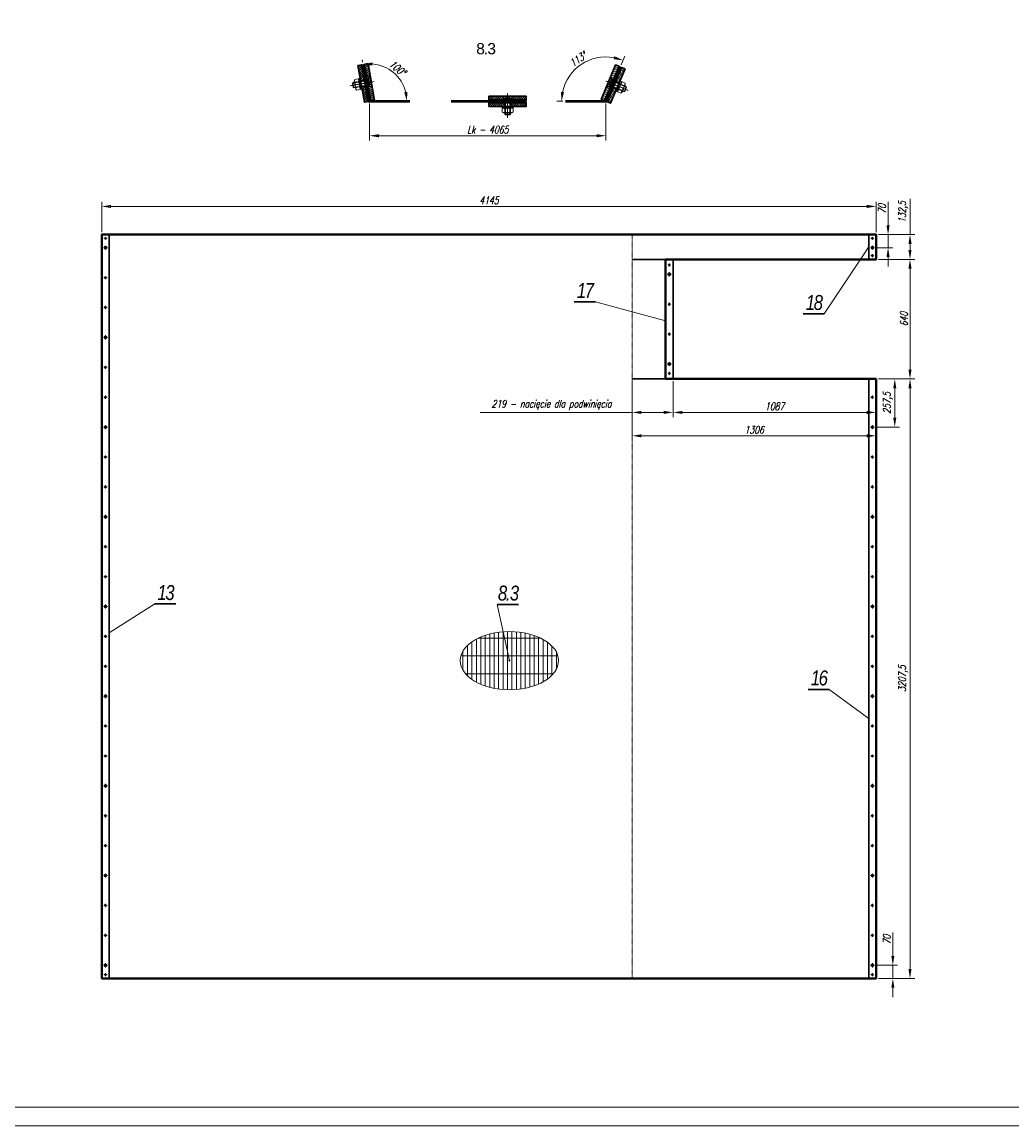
# Model space of a CAD drawing. Header units: millimetres. Extents: x -176817 to 571382, y -58489 to 156123.
# Tile 93 of 256: x -129632 to -124334, y 84088 to 89995. Entities that reach past the tile are written whole.
import ezdxf

# ---------------------------------------------------------------- set-up
doc = ezdxf.new("R2010")
doc.units = ezdxf.units.MM
doc.header["$LTSCALE"] = 0.2
for name, pattern in [('AM_ISO02W050', [7.5, 6, -1.5]), ('AM_ISO02W050x2', [3.75, 3, -0.75]), ('AM_ISO08W050', [18, 12, -1.5, 3, -1.5]), ('AM_ISO08W050x2', [9, 6, -0.75, 1.5, -0.75]), ('DASHDOT', [25.4, 12.7, -6.35, 0, -6.35]), ('HIDDEN', [9.525, 6.35, -3.175])]:
    doc.linetypes.add(name, pattern=pattern)
doc.layers.get('Defpoints').update_dxf_attribs({"lineweight": 13})
for name, color, linetype, lineweight in [('-A Siatka', 30, 'Continuous', 35), ('-AAA Cienka', 2, 'Continuous', 18), ('-AAA Osie', 6, 'DASHDOT', 9), ('-AAA Otw nowe 1', 64, 'DASHDOT', 18), ('-AAA Siatka', 20, 'Continuous', 40), ('-AAA Widok', 2, 'Continuous', 30), ('-AAA Wymiar', 1, 'Continuous', 18), ('AM_0N', 7, 'Continuous', 13), ('AM_3N', 6, 'AM_ISO02W050', 13), ('AM_4N', 3, 'Continuous', 13), ('AM_7', 4, 'AM_ISO08W050', 13), ('AM_7N', 4, 'AM_ISO08W050', 13), ('AM_8', 1, 'Continuous', 13)]:
    doc.layers.add(name, color=color, linetype=linetype, lineweight=lineweight)
doc.layers.add('-AAA L-Opis', color=3, linetype='Continuous')
doc.layers.get('-AAA Otw nowe 1').off()
doc.styles.add('Pozycja 2', font='ariali.ttf', dxfattribs={"width": 0.8})
doc.styles.get("Standard").update_dxf_attribs({"font": 'arial.ttf'})
doc.styles.add('WYMIARY', font='ROMANS.shx', dxfattribs={"width": 0.75, "oblique": 15})
doc.dimstyles.new('1 do 20', dxfattribs={"dimscale": 20, "dimtxt": 2, "dimasz": 2.5, "dimexe": 1.25, "dimexo": 0.625, "dimtad": 1, "dimdec": 1, "dimtxsty": 'WYMIARY', "dimcen": 2.5, "dimclrd": 256, "dimclre": 256, "dimclrt": 5, "dimadec": 0, "dimazin": 0, "dimtfac": 1, "dimtdec": 1, "dimtmove": 0, "dimatfit": 3, "dimfxl": 1.25, "dimlwd": -1, "dimlwe": -1, "dimarcsym": 0})
doc.dimstyles.new('1 do 5', dxfattribs={"dimscale": 5, "dimtxt": 2, "dimasz": 2.5, "dimexe": 1.25, "dimexo": 0.625, "dimtad": 1, "dimdec": 0, "dimtxsty": 'WYMIARY', "dimcen": 2.5, "dimclrd": 256, "dimclre": 256, "dimclrt": 2, "dimadec": 0, "dimazin": 0, "dimtfac": 1, "dimtdec": 0, "dimtmove": 0, "dimatfit": 3, "dimfxl": 1.25, "dimlwd": -1, "dimlwe": -1, "dimarcsym": 0})

# ---------------------------------------------------------------- blocks, each defined once
blk = doc.blocks.new('*U1058')
at = {"layer": 'AM_0N'}
for p, q in [((5.7, -1), (-5.6, -1)), ((-5.6, -1), (-5.6, -1.6)), ((5.7, -1.6), (-5.6, -1.6)), ((-5.6, -1.6), (-2.4, -4.9)), ((-3, -6.3), (-2.4, -5.7)), ((3, -6.3), (-3, -6.3)), ((-3, -20.4), (-3, -6.3)), ((2.4, -4.9), (-2.4, -4.9)), ((-2.4, -5.7), (-2.4, -4.9)), ((5.7, -1.6), (2.4, -4.9)), ((2.4, -5.7), (2.4, -4.9)), ((3, -6.3), (2.4, -5.7)), ((3, -20.4), (3, -6.3)), ((5.7, -1.6), (5.7, -1)), ((3, -20.4), (-3, -20.4)), ((-2.4, -21), (-3, -20.4)), ((-2.4, -21), (2.4, -21)), ((2.4, -21), (3, -20.4))]:
    blk.add_line(p, q, dxfattribs=at)
at = {"layer": 'AM_3N', "linetype": 'AM_ISO02W050x2'}
for p, q in [((-3.4, -1), (0, -5.4)), ((-0.7, -4.4), (-0.7, -1)), ((0.7, -4.4), (-0.7, -4.4)), ((3.4, -1), (0, -5.4)), ((0.7, -4.4), (0.7, -1))]:
    blk.add_line(p, q, dxfattribs=at)
at = {"layer": 'AM_4N'}
for p, q in [((-2.4, -5.7), (-2.4, -6.3)), ((-2.4, -6.3), (-2.4, -21)), ((2.4, -5.7), (2.4, -6.3)), ((2.4, -6.3), (2.4, -21))]:
    blk.add_line(p, q, dxfattribs=at)
at = {"layer": 'AM_7N', "linetype": 'AM_ISO08W050x2'}
blk.add_line((0, 2), (0, -24), dxfattribs=at)
blk = doc.blocks.new('*U1059')
at = {"layer": 'AM_0N'}
for p, q in [((6, -12), (-6, -12)), ((-6, -12), (-6, -13.6)), ((-6, -13.6), (6, -13.6)), ((6, -13.6), (6, -12))]:
    blk.add_line(p, q, dxfattribs=at)
at = {"layer": 'AM_7N', "linetype": 'AM_ISO08W050x2'}
blk.add_line((0, -16.6), (0, -9), dxfattribs=at)
blk = doc.blocks.new('*U1060')
at = {"layer": 'AM_0N'}
for p, q in [((-5.8, -14.4), (-4.4, -13.6)), ((-5.8, -14.4), (-5.8, -18)), ((-5.8, -18), (-4.4, -18.8)), ((4.5, -13.6), (-4.4, -13.6)), ((4.5, -18.8), (-4.4, -18.8)), ((-2.9, -14.4), (-2.9, -18)), ((2.9, -14.4), (2.9, -18)), ((5.8, -14.4), (4.5, -13.6)), ((5.8, -18), (4.5, -18.8)), ((5.8, -14.4), (5.8, -18))]:
    blk.add_line(p, q, dxfattribs=at)
for centre, radius, start, end in [((-4.3, -16.5), 2.55, 55.5615, 115.5615), ((-4.3, -15.9), 2.55, 244.4385, 304.4385), ((0, -23.5), 9.54, 72.383, 107.617), ((0, -8.9), 9.54, 252.383, 287.617), ((4.3, -16.5), 2.55, 64.4385, 124.4385), ((4.3, -15.9), 2.55, 235.5615, 295.5615)]:
    blk.add_arc(centre, radius, start, end, dxfattribs=at)
at = {"layer": 'AM_7N', "linetype": 'AM_ISO08W050x2'}
blk.add_line((0, -10.6), (0, -21.8), dxfattribs=at)
blk = doc.blocks.new('okucie')
at = {"layer": 'AM_8'}
h = blk.add_hatch(dxfattribs=at)
h.set_pattern_fill('ANSI31', color=256, scale=0.5, style=0)
h.set_pattern_definition([(45, (-21727.3335, 85443.8012), (-1.122532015, 1.122532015), [])])
h.paths.add_polyline_path([(-3.5, -5), (-3.5, -3.8), (-6.3, -1), (-20, -1), (-20, -5)])
h.paths.add_polyline_path([(20, -5), (20, -1), (6.3, -1), (3.5, -3.8), (3.5, -5)])
h = blk.add_hatch(dxfattribs=at)
h.set_pattern_fill('ANSI31', color=256, scale=0.5, angle=90, style=0)
h.set_pattern_definition([(135, (-21776.6445, 85446.8), (-1.122532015, -1.122532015), [])])
h.paths.add_polyline_path([(-3.5, -8), (-20, -8), (-20, -12), (-3.5, -12)])
h.paths.add_polyline_path([(20, -8), (3.5, -8), (3.5, -12), (6, -12), (20, -12)])
at = {"layer": '-AAA Widok'}
for p, q in [((-3.5, -3.8, 0), (3.5, -3.8, 0)), ((-3.5, -12, 0), (-3.5, -8)), ((3.5, -12, 0), (3.5, -8))]:
    blk.add_line(p, q, dxfattribs=at)
for points in [[(-20, -5), (20, -5), (20, -1), (-20, -1)], [(-20, -12), (20, -12), (20, -8), (-20, -8)]]:
    blk.add_lwpolyline(points, close=True, dxfattribs=at)
at = {"layer": '-AAA Widok', "elevation": 0}
blk.add_lwpolyline([(-20, -5), (20, -5), (20, -1), (-20, -1)], close=True, dxfattribs=at)
for points in [[(-6.3, -1), (-3.5, -3.8), (-3.5, -5)], [(6.3, -1), (3.5, -3.8), (3.5, -5)]]:
    blk.add_lwpolyline(points, dxfattribs=at)
at = {"layer": '-AAA Wymiar'}
for p, q in [((-20, -8), (-20, -5)), ((20, -8), (20, -5))]:
    blk.add_line(p, q, dxfattribs=at)
at = {"layer": 'AM_0N'}
for name in ['*U1058', '*U1059', '*U1060']:
    blk.add_blockref(name, (0, 0), dxfattribs=at)
blk = doc.blocks.new('*D216')
at = {"layer": '-AAA Wymiar', "transparency": 16777216}
blk.add_line((-127809.7, 89779.7), (-127812, 89792.4), dxfattribs=at)
blk.add_arc((-127772.8, 89570.5), 200.3, 14.33653, 85.67092, dxfattribs=at)
for points in [[(-127757.3, 89761.9), (-127758.1, 89778.6), (-127807.6, 89767.8)], [(-127570.4, 89621.1), (-127587, 89619), (-127572.4, 89570.5)]]:
    blk.add_solid(points, dxfattribs=at)
at = {"layer": 'Defpoints', "color": 0, "transparency": 16777216}
for p in [(-127807.5, 89767.4, 0), (-127605.4, 89680.6), (-127772.8, 89570.5, 0), (-127772.8, 89570.5, 0), (-127556.1, 89570.5, 0)]:
    blk.add_point(p, dxfattribs=at)
at = {"layer": '-AAA Wymiar', "color": 5, "transparency": 16777216, "insert": (-127623.1, 89748.9), "char_height": 40, "attachment_point": 5, "rotation": 320.00372, "style": 'WYMIARY'}
blk.add_mtext('100°', dxfattribs=at)
blk = doc.blocks.new('*D217')
at = {"layer": '-AAA Wymiar', "transparency": 16777216}
for p, q in [((-126425.6, 89766.6), (-126406.3, 89812.7)), ((-126738, 89570.5), (-126770.1, 89570.5))]:
    blk.add_line(p, q, dxfattribs=at)
blk.add_arc((-126507.5, 89570.5), 237.5, 79.41455, 167.91725, dxfattribs=at)
for points in [[(-126461.5, 89812), (-126466.3, 89796), (-126416, 89789.7)], [(-126731.5, 89619.3), (-126748.1, 89621.1), (-126745.1, 89570.5)]]:
    blk.add_solid(points, dxfattribs=at)
at = {"layer": 'Defpoints', "color": 0, "transparency": 16777216}
for p in [(-126568.5, 89800), (-126430.4, 89755), (-126725.5, 89570.5), (-126507.5, 89570.5), (-126507.5, 89570.5)]:
    blk.add_point(p, dxfattribs=at)
at = {"layer": '-AAA Wymiar', "color": 5, "transparency": 16777216, "insert": (-126657.2, 89795.2), "char_height": 40, "attachment_point": 5, "rotation": 33.6659, "style": 'WYMIARY'}
blk.add_mtext('113°', dxfattribs=at)
blk = doc.blocks.new('*D215')
at = {"layer": '-AAA Wymiar', "transparency": 16777216}
for p, q in [((-127772.8, 89558), (-127772.8, 89361.4)), ((-126507.5, 89558), (-126507.5, 89361.4)), ((-127722.8, 89386.4), (-126557.5, 89386.4))]:
    blk.add_line(p, q, dxfattribs=at)
for points in [[(-127722.8, 89394.7), (-127722.8, 89378), (-127772.8, 89386.4)], [(-126557.5, 89394.7), (-126557.5, 89378), (-126507.5, 89386.4)]]:
    blk.add_solid(points, dxfattribs=at)
at = {"layer": 'Defpoints', "color": 0, "transparency": 16777216}
for p in [(-127772.8, 89570.5), (-126507.5, 89570.5), (-126507.5, 89386.4)]:
    blk.add_point(p, dxfattribs=at)
at = {"layer": '-AAA Wymiar', "color": 5, "transparency": 16777216, "insert": (-127140.2, 89418.9), "char_height": 40, "attachment_point": 5, "style": 'WYMIARY'}
blk.add_mtext('Lk - 4065', dxfattribs=at)
blk = doc.blocks.new('PŁ TYPOWY')
at = {"layer": '-AAA Siatka'}
for p in [(20, -230), (20, -390), (20, -710), (20, -870), (20, -1190), (20, -1350), (20, -1670), (20, -1830), (20, -2150), (20, -2310), (20, -2630), (20, -2790), (20, -3110), (20, -3270), (20, -3590), (20, -3750)]:
    blk.add_point(p, dxfattribs=at)
at = {"layer": '-AAA Widok'}
blk.add_lwpolyline([(0, -3980), (40, -3980), (40, 0), (0, 0)], close=True, dxfattribs=at)
for centre, radius in [((20, -20), 3.5), ((20, -70), 5.5), ((20, -230), 3.5), ((20, -390), 3.5), ((20, -550), 5.5), ((20, -710), 3.5), ((20, -870), 3.5), ((20, -1030), 5.5), ((20, -1190), 3.5), ((20, -1350), 3.5), ((20, -1510), 5.5), ((20, -1670), 3.5), ((20, -1830), 3.5), ((20, -1990), 5.5), ((20, -2150), 3.5), ((20, -2310), 3.5), ((20, -2470), 5.5), ((20, -2630), 3.5), ((20, -2790), 3.5), ((20, -2950), 5.5), ((20, -3110), 3.5), ((20, -3270), 3.5), ((20, -3430), 5.5), ((20, -3590), 3.5), ((20, -3750), 3.5), ((20, -3910), 5.5), ((20, -3960), 3.5)]:
    blk.add_circle(centre, radius, dxfattribs=at)
at = {"layer": 'AM_7', "linetype": 'AM_ISO08W050x2'}
for p, q in [((20, -20), (11.5, -20)), ((20, -20), (20, -11.5)), ((20, -20), (28.5, -20)), ((20, -20), (20, -28.5)), ((20, -70), (20, -59)), ((20, -70), (9, -70)), ((20, -70), (31, -70)), ((20, -70), (20, -81)), ((20, -230), (11.5, -230)), ((20, -230), (20, -221.5)), ((20, -230), (28.5, -230)), ((20, -230), (20, -238.5)), ((20, -390), (11.5, -390)), ((20, -390), (20, -381.5)), ((20, -390), (28.5, -390)), ((20, -390), (20, -398.5)), ((20, -550), (9, -550)), ((20, -550), (20, -539)), ((20, -550), (31, -550)), ((20, -550), (20, -561)), ((20, -710), (20, -701.5)), ((20, -710), (11.5, -710)), ((20, -710), (28.5, -710)), ((20, -710), (20, -718.5)), ((20, -870), (11.5, -870)), ((20, -870), (20, -861.5)), ((20, -870), (28.5, -870)), ((20, -870), (20, -878.5)), ((20, -1030), (9, -1030)), ((20, -1030), (20, -1019)), ((20, -1030), (31, -1030)), ((20, -1030), (20, -1041)), ((20, -1190), (11.5, -1190)), ((20, -1190), (20, -1181.5)), ((20, -1190), (28.5, -1190)), ((20, -1190), (20, -1198.5)), ((20, -1350), (11.5, -1350)), ((20, -1350), (20, -1341.5)), ((20, -1350), (28.5, -1350)), ((20, -1350), (20, -1358.5)), ((20, -1510), (9, -1510)), ((20, -1510), (20, -1499)), ((20, -1510), (31, -1510)), ((20, -1510), (20, -1521)), ((20, -1670), (11.5, -1670)), ((20, -1670), (20, -1661.5)), ((20, -1670), (28.5, -1670)), ((20, -1670), (20, -1678.5)), ((20, -1830), (11.5, -1830)), ((20, -1830), (20, -1821.5)), ((20, -1830), (28.5, -1830)), ((20, -1830), (20, -1838.5)), ((20, -1990), (9, -1990)), ((20, -1990), (20, -1979)), ((20, -1990), (31, -1990)), ((20, -1990), (20, -2001)), ((20, -2150), (11.5, -2150)), ((20, -2150), (20, -2141.5)), ((20, -2150), (28.5, -2150)), ((20, -2150), (20, -2158.5)), ((20, -2310), (20, -2301.5)), ((20, -2310), (11.5, -2310)), ((20, -2310), (28.5, -2310)), ((20, -2310), (20, -2318.5)), ((20, -2470), (9, -2470)), ((20, -2470), (20, -2459)), ((20, -2470), (31, -2470)), ((20, -2470), (20, -2481)), ((20, -2630), (11.5, -2630)), ((20, -2630), (20, -2621.5)), ((20, -2630), (28.5, -2630)), ((20, -2630), (20, -2638.5)), ((20, -2790), (11.5, -2790)), ((20, -2790), (20, -2781.5)), ((20, -2790), (28.5, -2790)), ((20, -2790), (20, -2798.5)), ((20, -2950), (9, -2950)), ((20, -2950), (20, -2939)), ((20, -2950), (31, -2950)), ((20, -2950), (20, -2961)), ((20, -3110), (11.5, -3110)), ((20, -3110), (20, -3101.5)), ((20, -3110), (28.5, -3110)), ((20, -3110), (20, -3118.5)), ((20, -3270), (11.5, -3270)), ((20, -3270), (20, -3261.5)), ((20, -3270), (28.5, -3270)), ((20, -3270), (20, -3278.5)), ((20, -3430), (20, -3419)), ((20, -3430), (9, -3430)), ((20, -3430), (31, -3430)), ((20, -3430), (20, -3441)), ((20, -3590), (11.5, -3590)), ((20, -3590), (20, -3581.5)), ((20, -3590), (28.5, -3590)), ((20, -3590), (20, -3598.5)), ((20, -3750), (11.5, -3750)), ((20, -3750), (20, -3741.5)), ((20, -3750), (28.5, -3750)), ((20, -3750), (20, -3758.5)), ((20, -3910), (9, -3910)), ((20, -3910), (20, -3899)), ((20, -3910), (31, -3910)), ((20, -3910), (20, -3921)), ((20, -3960), (20, -3951.5)), ((20, -3960), (11.5, -3960)), ((20, -3960), (28.5, -3960)), ((20, -3960), (20, -3968.5))]:
    blk.add_line(p, q, dxfattribs=at)
blk = doc.blocks.new('PŁ C-8-2')
at = {"layer": '-AAA Siatka'}
for p in [(20, -240), (20, -400)]:
    blk.add_point(p, dxfattribs=at)
at = {"layer": '-AAA Widok'}
blk.add_lwpolyline([(0, -640), (40, -640), (40, 0), (0, 0)], close=True, dxfattribs=at)
for centre, radius in [((20, -30), 3.5), ((20, -80), 5.5), ((20, -240), 3.5), ((20, -400), 3.5), ((20, -560), 5.5), ((20, -610), 3.5)]:
    blk.add_circle(centre, radius, dxfattribs=at)
at = {"layer": 'AM_7', "linetype": 'AM_ISO08W050x2'}
for p, q in [((20, -30), (11.5, -30)), ((20, -30), (20, -21.5)), ((20, -30), (28.5, -30)), ((20, -30), (20, -38.5)), ((20, -80), (9, -80)), ((20, -80), (20, -69)), ((20, -80), (31, -80)), ((20, -80), (20, -91)), ((20, -240), (20, -231.5)), ((20, -240), (11.5, -240)), ((20, -240), (28.5, -240)), ((20, -240), (20, -248.5)), ((20, -400), (11.5, -400)), ((20, -400), (20, -391.5)), ((20, -400), (28.5, -400)), ((20, -400), (20, -408.5)), ((20, -560), (9, -560)), ((20, -560), (20, -549)), ((20, -560), (31, -560)), ((20, -560), (20, -571)), ((20, -610), (11.5, -610)), ((20, -610), (20, -601.5)), ((20, -610), (28.5, -610)), ((20, -610), (20, -618.5))]:
    blk.add_line(p, q, dxfattribs=at)
blk = doc.blocks.new('ZNAK SIATKI')
at = {"layer": 'AM_8'}
h = blk.add_hatch(dxfattribs=at)
h.set_pattern_fill('GRATE', color=256, scale=30, angle=90, style=0)
h.set_pattern_definition([(90, (54083.504, -85989.998), (-23.8125, 1e-15), []), (180, (54083.5, -85990), (-1e-14, -95.25), [])])
edge = h.paths.add_edge_path()
edge.add_ellipse((0, 0), major_axis=(-263.1, 0), ratio=0.591302, start_angle=0, end_angle=360)
at = {"layer": '-AAA Wymiar'}
blk.add_ellipse((0, 0, 0), major_axis=(-263.1, 0), ratio=0.591302, dxfattribs=at)
blk = doc.blocks.new('PŁ C-8-3')
at = {"layer": '-AAA Widok'}
blk.add_lwpolyline([(0, -307.5), (40, -307.5), (40, -175), (0, -175)], close=True, dxfattribs=at)
for centre, radius in [((20, -237.5), 5.5), ((20, -195), 3.5), ((20, -287.5), 3.5)]:
    blk.add_circle(centre, radius, dxfattribs=at)
at = {"layer": 'AM_7', "linetype": 'AM_ISO08W050x2'}
for p, q in [((20, -195), (11.5, -195)), ((20, -195), (20, -186.5)), ((20, -195), (28.5, -195)), ((20, -195), (20, -203.5)), ((20, -237.5), (20, -226.5)), ((20, -237.5), (9, -237.5)), ((20, -287.5), (11.5, -287.5)), ((20, -237.5), (20, -248.5)), ((20, -237.5), (31, -237.5)), ((20, -287.5), (20, -279)), ((20, -287.5), (28.5, -287.5)), ((20, -287.5), (20, -296))]:
    blk.add_line(p, q, dxfattribs=at)
blk = doc.blocks.new('PŁ C-8-1')
at = {"layer": '-AAA Siatka'}
for p in [(20, -230), (20, -390), (20, -710), (20, -870), (20, -1190), (20, -1350), (20, -1670), (20, -1830), (20, -2150), (20, -2310), (20, -2630), (20, -2790), (20, -3110)]:
    blk.add_point(p, dxfattribs=at)
at = {"layer": '-AAA Widok'}
blk.add_lwpolyline([(0, -3207.5), (40, -3207.5), (40, 0), (0, 0)], close=True, dxfattribs=at)
for centre, radius in [((20, -20), 3.5), ((20, -70), 5.5), ((20, -230), 3.5), ((20, -390), 3.5), ((20, -550), 5.5), ((20, -710), 3.5), ((20, -870), 3.5), ((20, -1030), 5.5), ((20, -1190), 3.5), ((20, -1350), 3.5), ((20, -1510), 5.5), ((20, -1670), 3.5), ((20, -1830), 3.5), ((20, -1990), 5.5), ((20, -2150), 3.5), ((20, -2310), 3.5), ((20, -2470), 5.5), ((20, -2630), 3.5), ((20, -2790), 3.5), ((20, -2950), 5.5), ((20, -3110), 3.5)]:
    blk.add_circle(centre, radius, dxfattribs=at)
at = {"layer": 'AM_7', "linetype": 'AM_ISO08W050x2'}
for p, q in [((20, -20), (11.5, -20)), ((20, -20), (20, -11.5)), ((20, -20), (28.5, -20)), ((20, -20), (20, -28.5)), ((20, -70), (20, -59)), ((20, -70), (9, -70)), ((20, -70), (31, -70)), ((20, -70), (20, -81)), ((20, -230), (11.5, -230)), ((20, -230), (20, -221.5)), ((20, -230), (28.5, -230)), ((20, -230), (20, -238.5)), ((20, -390), (11.5, -390)), ((20, -390), (20, -381.5)), ((20, -390), (28.5, -390)), ((20, -390), (20, -398.5)), ((20, -550), (9, -550)), ((20, -550), (20, -539)), ((20, -550), (31, -550)), ((20, -550), (20, -561)), ((20, -710), (20, -701.5)), ((20, -710), (11.5, -710)), ((20, -710), (28.5, -710)), ((20, -710), (20, -718.5)), ((20, -870), (11.5, -870)), ((20, -870), (20, -861.5)), ((20, -870), (28.5, -870)), ((20, -870), (20, -878.5)), ((20, -1030), (9, -1030)), ((20, -1030), (20, -1019)), ((20, -1030), (31, -1030)), ((20, -1030), (20, -1041)), ((20, -1190), (11.5, -1190)), ((20, -1190), (20, -1181.5)), ((20, -1190), (28.5, -1190)), ((20, -1190), (20, -1198.5)), ((20, -1350), (11.5, -1350)), ((20, -1350), (20, -1341.5)), ((20, -1350), (28.5, -1350)), ((20, -1350), (20, -1358.5)), ((20, -1510), (9, -1510)), ((20, -1510), (20, -1499)), ((20, -1510), (31, -1510)), ((20, -1510), (20, -1521)), ((20, -1670), (11.5, -1670)), ((20, -1670), (20, -1661.5)), ((20, -1670), (28.5, -1670)), ((20, -1670), (20, -1678.5)), ((20, -1830), (11.5, -1830)), ((20, -1830), (20, -1821.5)), ((20, -1830), (28.5, -1830)), ((20, -1830), (20, -1838.5)), ((20, -1990), (9, -1990)), ((20, -1990), (20, -1979)), ((20, -1990), (31, -1990)), ((20, -1990), (20, -2001)), ((20, -2150), (11.5, -2150)), ((20, -2150), (20, -2141.5)), ((20, -2150), (28.5, -2150)), ((20, -2150), (20, -2158.5)), ((20, -2310), (20, -2301.5)), ((20, -2310), (11.5, -2310)), ((20, -2310), (28.5, -2310)), ((20, -2310), (20, -2318.5)), ((20, -2470), (9, -2470)), ((20, -2470), (20, -2459)), ((20, -2470), (31, -2470)), ((20, -2470), (20, -2481)), ((20, -2630), (11.5, -2630)), ((20, -2630), (20, -2621.5)), ((20, -2630), (28.5, -2630)), ((20, -2630), (20, -2638.5)), ((20, -2790), (11.5, -2790)), ((20, -2790), (20, -2781.5)), ((20, -2790), (28.5, -2790)), ((20, -2790), (20, -2798.5)), ((20, -2950), (9, -2950)), ((20, -2950), (20, -2939)), ((20, -2950), (31, -2950)), ((20, -2950), (20, -2961)), ((20, -3110), (11.5, -3110)), ((20, -3110), (20, -3101.5)), ((20, -3110), (28.5, -3110)), ((20, -3110), (20, -3118.5))]:
    blk.add_line(p, q, dxfattribs=at)
blk = doc.blocks.new('*D741')
at = {"layer": '-AAA Wymiar', "transparency": 16777216}
for p, q in [((-124879.8, 88857.4), (-124879.8, 89048.8)), ((-125048.6, 88857.4), (-124854.8, 88857.4)), ((-124879.8, 88774.9), (-124879.8, 88807.4)), ((-125048.6, 88724.9), (-124854.8, 88724.9))]:
    blk.add_line(p, q, dxfattribs=at)
for points in [[(-124888.2, 88807.4), (-124871.5, 88807.4), (-124879.8, 88857.4)], [(-124888.2, 88774.9), (-124871.5, 88774.9), (-124879.8, 88724.9)]]:
    blk.add_solid(points, dxfattribs=at)
at = {"layer": 'Defpoints', "color": 0, "transparency": 16777216}
for p in [(-125061.1, 88857.4, 0), (-125061.1, 88724.9, 0), (-124879.8, 88724.9)]:
    blk.add_point(p, dxfattribs=at)
at = {"layer": '-AAA Wymiar', "color": 5, "transparency": 16777216, "insert": (-124916.1, 88978.1), "char_height": 40, "attachment_point": 5, "rotation": 90, "style": 'WYMIARY'}
blk.add_mtext('132,5', dxfattribs=at)
blk = doc.blocks.new('*D742')
at = {"layer": '-AAA Wymiar', "transparency": 16777216}
for p, q in [((-125048.6, 88724.9), (-124854.8, 88724.9)), ((-124879.8, 88674.9), (-124879.8, 88134.9)), ((-125048.6, 88084.9), (-124854.8, 88084.9))]:
    blk.add_line(p, q, dxfattribs=at)
for points in [[(-124888.2, 88674.9), (-124871.5, 88674.9), (-124879.8, 88724.9)], [(-124888.2, 88134.9), (-124871.5, 88134.9), (-124879.8, 88084.9)]]:
    blk.add_solid(points, dxfattribs=at)
at = {"layer": 'Defpoints', "color": 0, "transparency": 16777216}
for p in [(-125061.1, 88724.9, 0), (-125061.1, 88084.9, 0), (-124879.8, 88084.9)]:
    blk.add_point(p, dxfattribs=at)
at = {"layer": '-AAA Wymiar', "color": 5, "transparency": 16777216, "insert": (-124912.3, 88404.9), "char_height": 40, "attachment_point": 5, "rotation": 90, "style": 'WYMIARY'}
blk.add_mtext('640', dxfattribs=at)
blk = doc.blocks.new('*D743')
at = {"layer": '-AAA Wymiar', "transparency": 16777216}
for p, q in [((-125048.6, 88084.9), (-124854.8, 88084.9)), ((-124879.8, 88034.9), (-124879.8, 84927.4)), ((-125048.6, 84877.4), (-124854.8, 84877.4))]:
    blk.add_line(p, q, dxfattribs=at)
for points in [[(-124888.2, 88034.9), (-124871.5, 88034.9), (-124879.8, 88084.9)], [(-124888.2, 84927.4), (-124871.5, 84927.4), (-124879.8, 84877.4)]]:
    blk.add_solid(points, dxfattribs=at)
at = {"layer": 'Defpoints', "color": 0, "transparency": 16777216}
for p in [(-125061.1, 88084.9, 0), (-125061.1, 84877.4, 0), (-124879.8, 84877.4)]:
    blk.add_point(p, dxfattribs=at)
at = {"layer": '-AAA Wymiar', "color": 5, "transparency": 16777216, "insert": (-124916.1, 86481.1), "char_height": 40, "attachment_point": 5, "rotation": 90, "style": 'WYMIARY'}
blk.add_mtext('3207,5', dxfattribs=at)
blk = doc.blocks.new('*D744')
at = {"layer": '-AAA Wymiar', "transparency": 16777216}
for p, q in [((-126148.1, 88072.4), (-126148.1, 87880.9)), ((-125061.1, 88072.4), (-125061.1, 87880.9)), ((-125111.1, 87905.9), (-126098.1, 87905.9))]:
    blk.add_line(p, q, dxfattribs=at)
for points in [[(-126098.1, 87914.2), (-126098.1, 87897.6), (-126148.1, 87905.9)], [(-125111.1, 87914.2), (-125111.1, 87897.6), (-125061.1, 87905.9)]]:
    blk.add_solid(points, dxfattribs=at)
at = {"layer": 'Defpoints', "color": 0, "transparency": 16777216}
for p in [(-126148.1, 88084.9, 0), (-125061.1, 88084.9, 0), (-126148.1, 87905.9)]:
    blk.add_point(p, dxfattribs=at)
at = {"layer": '-AAA Wymiar', "color": 5, "transparency": 16777216, "insert": (-125604.6, 87938.4), "char_height": 40, "attachment_point": 5, "style": 'WYMIARY'}
blk.add_mtext('1087', dxfattribs=at)
blk = doc.blocks.new('*D745')
at = {"layer": '-AAA Wymiar', "transparency": 16777216}
for p, q in [((-126367.1, 88072.4), (-126367.1, 87755.6)), ((-125061.1, 88072.4), (-125061.1, 87755.6)), ((-125111.1, 87780.6), (-126317.1, 87780.6))]:
    blk.add_line(p, q, dxfattribs=at)
for points in [[(-126317.1, 87788.9), (-126317.1, 87772.3), (-126367.1, 87780.6)], [(-125111.1, 87788.9), (-125111.1, 87772.3), (-125061.1, 87780.6)]]:
    blk.add_solid(points, dxfattribs=at)
at = {"layer": 'Defpoints', "color": 0, "transparency": 16777216}
for p in [(-126367.1, 88084.9, 0), (-125061.1, 88084.9, 0), (-126367.1, 87780.6)]:
    blk.add_point(p, dxfattribs=at)
at = {"layer": '-AAA Wymiar', "color": 5, "transparency": 16777216, "insert": (-125714.1, 87813.1), "char_height": 40, "attachment_point": 5, "style": 'WYMIARY'}
blk.add_mtext('1306', dxfattribs=at)
blk = doc.blocks.new('*D746')
at = {"layer": '-AAA Wymiar', "transparency": 16777216}
for p, q in [((-126367.1, 88072.4), (-126367.1, 87880.9)), ((-126148.1, 88072.4), (-126148.1, 87880.9)), ((-126367.1, 87905.9), (-127180.6, 87905.9)), ((-126198.1, 87905.9), (-126317.1, 87905.9))]:
    blk.add_line(p, q, dxfattribs=at)
for points in [[(-126317.1, 87914.2), (-126317.1, 87897.6), (-126367.1, 87905.9)], [(-126198.1, 87914.2), (-126198.1, 87897.6), (-126148.1, 87905.9)]]:
    blk.add_solid(points, dxfattribs=at)
at = {"layer": 'Defpoints', "color": 0, "transparency": 16777216}
for p in [(-126367.1, 88084.9, 0), (-126148.1, 88084.9), (-126148.1, 87905.9)]:
    blk.add_point(p, dxfattribs=at)
at = {"layer": '-AAA Wymiar', "color": 5, "transparency": 16777216, "insert": (-126798.8, 87945.1), "char_height": 40, "attachment_point": 5, "style": 'WYMIARY'}
blk.add_mtext('219 - nacięcie dla podwinięcia', dxfattribs=at)
blk = doc.blocks.new('*D747')
at = {"layer": '-AAA Wymiar', "transparency": 16777216}
for p, q in [((-124997.3, 88907.4), (-124997.3, 89032.5)), ((-125048.6, 88857.4), (-124972.3, 88857.4)), ((-124997.3, 88787.4), (-124997.3, 88857.4)), ((-125057.6, 88787.4), (-124972.3, 88787.4)), ((-124997.3, 88737.4), (-124997.3, 88687.4))]:
    blk.add_line(p, q, dxfattribs=at)
for points in [[(-125005.7, 88907.4), (-124989, 88907.4), (-124997.3, 88857.4)], [(-125005.7, 88737.4), (-124989, 88737.4), (-124997.3, 88787.4)]]:
    blk.add_solid(points, dxfattribs=at)
at = {"layer": 'Defpoints', "color": 0, "transparency": 16777216}
for p in [(-125061.1, 88857.4, 0), (-125070.1, 88787.4, 0), (-124997.3, 88787.4)]:
    blk.add_point(p, dxfattribs=at)
at = {"layer": '-AAA Wymiar', "color": 5, "transparency": 16777216, "insert": (-125029.8, 88994.9), "char_height": 40, "attachment_point": 5, "rotation": 90, "style": 'WYMIARY'}
blk.add_mtext('70', dxfattribs=at)
blk = doc.blocks.new('*D748')
at = {"layer": '-AAA Wymiar', "transparency": 16777216}
for p, q in [((-125048.6, 88084.9), (-124936.4, 88084.9)), ((-124961.4, 88034.9), (-124961.4, 87877.4)), ((-125057.6, 87827.4), (-124936.4, 87827.4))]:
    blk.add_line(p, q, dxfattribs=at)
for points in [[(-124969.7, 88034.9), (-124953.1, 88034.9), (-124961.4, 88084.9)], [(-124969.7, 87877.4), (-124953.1, 87877.4), (-124961.4, 87827.4)]]:
    blk.add_solid(points, dxfattribs=at)
at = {"layer": 'Defpoints', "color": 0, "transparency": 16777216}
for p in [(-125061.1, 88084.9, 0), (-125070.1, 87827.4, 0), (-124961.4, 87827.4)]:
    blk.add_point(p, dxfattribs=at)
at = {"layer": '-AAA Wymiar', "color": 5, "transparency": 16777216, "insert": (-124997.7, 87956.1), "char_height": 40, "attachment_point": 5, "rotation": 90, "style": 'WYMIARY'}
blk.add_mtext('257,5', dxfattribs=at)
blk = doc.blocks.new('*D749')
at = {"layer": '-AAA Wymiar', "transparency": 16777216}
for p, q in [((-124971.7, 84997.4), (-124971.7, 85122.5)), ((-125057.6, 84947.4), (-124946.7, 84947.4)), ((-124971.7, 84877.4), (-124971.7, 84947.4)), ((-125048.6, 84877.4), (-124946.7, 84877.4)), ((-124971.7, 84827.4), (-124971.7, 84777.4))]:
    blk.add_line(p, q, dxfattribs=at)
for points in [[(-124980, 84997.4), (-124963.4, 84997.4), (-124971.7, 84947.4)], [(-124980, 84827.4), (-124963.4, 84827.4), (-124971.7, 84877.4)]]:
    blk.add_solid(points, dxfattribs=at)
at = {"layer": 'Defpoints', "color": 0, "transparency": 16777216}
for p in [(-125070.1, 84947.4, 0), (-124971.7, 84947.4), (-125061.1, 84877.4, 0)]:
    blk.add_point(p, dxfattribs=at)
at = {"layer": '-AAA Wymiar', "color": 5, "transparency": 16777216, "insert": (-125004.2, 85084.9), "char_height": 40, "attachment_point": 5, "rotation": 90, "style": 'WYMIARY'}
blk.add_mtext('70', dxfattribs=at)
blk = doc.blocks.new('*D750')
at = {"layer": '-AAA Wymiar', "transparency": 16777216}
for p, q in [((-129206.1, 88869.9), (-129206.1, 89033.1)), ((-125061.1, 88869.9), (-125061.1, 89033.1)), ((-129156.1, 89008.1), (-125111.1, 89008.1))]:
    blk.add_line(p, q, dxfattribs=at)
for points in [[(-129156.1, 89016.4), (-129156.1, 88999.7), (-129206.1, 89008.1)], [(-125111.1, 89016.4), (-125111.1, 88999.7), (-125061.1, 89008.1)]]:
    blk.add_solid(points, dxfattribs=at)
at = {"layer": 'Defpoints', "color": 0, "transparency": 16777216}
for p in [(-125061.1, 89008.1), (-129206.1, 88857.4, 0), (-125061.1, 88857.4, 0)]:
    blk.add_point(p, dxfattribs=at)
at = {"layer": '-AAA Wymiar', "color": 5, "transparency": 16777216, "insert": (-127133.6, 89040.6), "char_height": 40, "attachment_point": 5, "style": 'WYMIARY'}
blk.add_mtext('4145', dxfattribs=at)

msp = doc.modelspace()

# ---------------------------------------------------------------- linework, layer by layer
at = {"layer": '-A Siatka', "linetype": 'HIDDEN', "const_width": 15, "elevation": 0}
for points in [[(-127807.5466, 89767.4286), (-127772.7914, 89570.4716), (-127556.0768, 89570.4716)], [(-126725.5288, 89570.4716), (-126507.5134, 89570.4716), (-126430.4346, 89755.022)], [(-127336.6876, 89570.4716), (-127336.6876, 89570.4716), (-126933.6654, 89570.4716)]]:
    msp.add_lwpolyline(points, dxfattribs=at)
at = {"layer": '-AAA Cienka'}
for points in [[(-136234.6261, 84087.9094), (-118294.6976, 84087.9094), (-118294.6976, 95247.9094), (-136234.6261, 95247.9094)], [(-136134.6261, 84187.9094), (-118394.6976, 84187.9094), (-118394.6976, 95147.9094), (-136134.6261, 95147.9094)]]:
    msp.add_lwpolyline(points, close=True, dxfattribs=at)
at = {"layer": '-AAA Osie'}
msp.add_line((-126367.0534, 88857.3812, 0), (-126367.0534, 84877.3812, 0), dxfattribs=at)
at = {"layer": '-AAA Siatka', "elevation": 0}
msp.add_lwpolyline([(-125061.0534, 88084.8811), (-126188.0534, 88084.8811), (-126188.0534, 88724.8811), (-125061.0534, 88724.8811), (-125061.0534, 88857.3812), (-129206.0534, 88857.3812), (-129206.0534, 84877.3812), (-125061.0534, 84877.3812)], close=True, dxfattribs=at)
at = {"layer": '-AAA Widok'}
for p, q in [((-126188.0534, 88724.8811, 0), (-126367.0534, 88724.8811, 0)), ((-126677.443, 88498.3062, 0), (-126563.9586, 88498.3062, 0)), ((-125452.0362, 88433.0377, 0), (-125338.5518, 88433.0377, 0)), ((-126188.0534, 88084.8811, 0), (-126367.0534, 88084.8811, 0)), ((-128922.5507, 86880.8183, 0), (-128809.0663, 86880.8183, 0)), ((-127089.3212, 86877.9391, 0), (-126975.8368, 86877.9391, 0)), ((-125425.4646, 86423.7266, 0), (-125311.9802, 86423.7266, 0))]:
    msp.add_line(p, q, dxfattribs=at)

# ---------------------------------------------------------------- block references
at = {"layer": '-AAA Otw nowe 1', "xscale": -1, "rotation": 180}
for name, p in [('PŁ C-8-3', (-125101.0534, 88549.8812, 0)), ('PŁ C-8-1', (-125101.0534, 84877.3812, 0))]:
    msp.add_blockref(name, p, dxfattribs=at)
at = {"layer": '-AAA Otw nowe 1'}
for name, p in [('PŁ C-8-2', (-126188.0534, 88724.8811)), ('ZNAK SIATKI', (-127024.0534, 86577.7867, 0))]:
    msp.add_blockref(name, p, dxfattribs=at)
at = {"layer": '-AAA Widok', "color": 42}
for p, xscale, yscale, zscale, rotation in [((-127758.1666, 89674.5973, 0), 4.999999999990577, 4.999999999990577, 4.999999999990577, 280.0074476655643), ((-126498.9605, 89675.2709, 0), -4.999999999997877, 5, 5, 67.33179931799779)]:
    msp.add_blockref('okucie', p, dxfattribs=dict(at, xscale=xscale, yscale=yscale, zscale=zscale, rotation=rotation))
at = {"layer": '-AAA Widok', "color": 42, "xscale": 4.999999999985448, "yscale": 4.999999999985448, "zscale": 4.999999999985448}
msp.add_blockref('okucie', (-127033.6654, 89602.9684, 0), dxfattribs=at)
at = {"layer": '-AAA Widok'}
msp.add_blockref('PŁ TYPOWY', (-129206.0534, 88857.3812, 0), dxfattribs=at)

# ---------------------------------------------------------------- texts
at = {"layer": '-AAA L-Opis', "insert": (-127152.3193, 89851.8625, 0), "char_height": 60, "attachment_point": 5}
msp.add_mtext('\\A1;{\\T0.8;8.3}', dxfattribs=at)

# ---------------------------------------------------------------- dimensions: what is measured, and where the dimension line sits
at = {"layer": '-AAA Wymiar'}
for base, line1, line2, picture, middle in [((-126568.5434, 89800.0348), ((-126507.5134, 89570.4716, 0), (-126430.4346, 89755.022, 0)), ((-126725.5288, 89570.4716, 0), (-126507.5134, 89570.4716, 0)), '*D217', (-126657.2083, 89795.2193, 0)), ((-127605.409, 89680.5711), ((-127772.7914, 89570.4716, 0), (-127556.0768, 89570.4716, 0)), ((-127807.5466, 89767.4286, 0), (-127772.7914, 89570.4716, 0)), '*D216', (-127623.1321, 89748.8522, 0))]:
    dim = msp.add_angular_dim_2l(base=base, line1=line1, line2=line2, dimstyle='1 do 20', dxfattribs=at)
    dim.commit()
    dim.dimension.update_dxf_attribs({"geometry": picture, "text_midpoint": middle})
for base, p1, p2, text, picture, middle in [((-126507.5134, 89386.3529, 0), (-127772.7914, 89570.4716, 0), (-126507.5134, 89570.4716, 0), 'Lk - 4065', '*D215', (-127140.1524, 89386.3529, 0)), ((-126148.0534, 87905.8906), (-126367.0534, 88084.8811, 0), (-126148.0534, 88084.8811), '<> - nacięcie dla podwinięcia', '*D746', (-126798.8403, 87905.8906))]:
    dim = msp.add_linear_dim(base=base, p1=p1, p2=p2, text=text, dimstyle='1 do 20', dxfattribs=at)
    dim.commit()
    dim.dimension.update_dxf_attribs({"geometry": picture, "text_midpoint": middle, "dimtype": 160})
for base, p1, p2, picture, middle in [((-125061.0534, 89008.0643, 0), (-129206.0534, 88857.3812, 0), (-125061.0534, 88857.3812, 0), '*D750', (-127133.5534, 89008.0643, 0)), ((-126367.0534, 87780.5872, 0), (-125061.0534, 88084.8811, 0), (-126367.0534, 88084.8811, 0), '*D745', (-125714.0534, 87780.5872, 0))]:
    dim = msp.add_linear_dim(base=base, p1=p1, p2=p2, dimstyle='1 do 20', dxfattribs=at)
    dim.commit()
    dim.dimension.update_dxf_attribs({"geometry": picture, "text_midpoint": middle, "dimtype": 160})
for base, p2, picture, middle in [((-124997.3196, 88787.3812, 0), (-125070.0534, 88787.3812, 0), '*D747', (-124997.3196, 88994.9337, 0)), ((-124879.8218, 88724.8811, 0), (-125061.0534, 88724.8811, 0), '*D741', (-124879.8218, 88978.0973, 0))]:
    dim = msp.add_linear_dim(base=base, p1=(-125061.0534, 88857.3812, 0), p2=p2, angle=90, dimstyle='1 do 20', dxfattribs=at)
    dim.commit()
    dim.dimension.update_dxf_attribs({"geometry": picture, "text_midpoint": middle, "dimtype": 160})
for base, p1, p2, picture, middle in [((-124879.8218, 88084.8811, 0), (-125061.0534, 88724.8811, 0), (-125061.0534, 88084.8811, 0), '*D742', (-124912.3218, 88404.8811, 0)), ((-124879.8218, 84877.3812, 0), (-125061.0534, 88084.8811, 0), (-125061.0534, 84877.3812, 0), '*D743', (-124916.1313, 86481.1312, 0))]:
    dim = msp.add_linear_dim(base=base, p1=p1, p2=p2, angle=90, dimstyle='1 do 20', override={"dimtmove": 1}, dxfattribs=at)
    dim.commit()
    dim.dimension.update_dxf_attribs({"geometry": picture, "text_midpoint": middle})
dim = msp.add_linear_dim(base=(-126148.0534, 87905.8906, 0), p1=(-125061.0534, 88084.8811, 0), p2=(-126148.0534, 88084.8811), dimstyle='1 do 20', dxfattribs=at)
dim.commit()
dim.dimension.update_dxf_attribs({"geometry": '*D744', "text_midpoint": (-125604.5534, 87938.3906, 0)})
for base, p1, p2, picture, middle in [((-124961.412, 87827.3812, 0), (-125061.0534, 88084.8811, 0), (-125070.0534, 87827.3812, 0), '*D748', (-124997.7216, 87956.1312, 0)), ((-124971.7029, 84947.3812, 0), (-125061.0534, 84877.3812, 0), (-125070.0534, 84947.3812, 0), '*D749', (-125004.2029, 85084.9337, 0))]:
    dim = msp.add_linear_dim(base=base, p1=p1, p2=p2, angle=90, dimstyle='1 do 20', dxfattribs=at)
    dim.commit()
    dim.dimension.update_dxf_attribs({"geometry": picture, "text_midpoint": middle})

# ---------------------------------------------------------------- leaders
at = {"layer": '-AAA Cienka'}
for points in [[(-125101.0534, 88791.1312, 0), (-125338.5518, 88433.0377, 0), (-125452.0362, 88433.0377, 0)], [(-126188.0534, 88396.3374, 0), (-126563.9586, 88498.3062, 0), (-126677.443, 88498.3062, 0)], [(-129166.0534, 86725.5775, 0), (-128922.5507, 86880.8183, 0), (-128809.0663, 86880.8183, 0)], [(-127024.0534, 86577.7867, 0), (-127089.3212, 86877.9391, 0), (-126975.8368, 86877.9391, 0)], [(-125101.0534, 86268.4858, 0), (-125311.9802, 86423.7266, 0), (-125425.4646, 86423.7266, 0)]]:
    msp.add_leader(points, dimstyle='1 do 5', override={"dimasz": 2, "dimgap": 0.625, "dimtad": 0, "dimldrblk": 'Dot'}, dxfattribs=at)

# ---------------------------------------------------------------- next in the draw order: texts
at = {"layer": '-AAA Widok', "char_height": 80, "width": 113.484404, "attachment_point": 8, "style": 'Pozycja 2', "bg_fill": 3, "box_fill_scale": 1, "bg_fill_color": 256, "bg_fill_transparency": 3936642}
for s, insert in [('{\\T0.85;17}', (-126620.7008, 88518.3062, 0)), ('{\\T0.85;18}', (-125395.294, 88453.0377, 0)), ('{\\T0.85;13}', (-128865.8085, 86900.8183, 0)), ('{\\T0.85;8.3}', (-127032.579, 86897.9391, 0)), ('{\\T0.85;16}', (-125368.7224, 86443.7266, 0))]:
    msp.add_mtext(s, dxfattribs=dict(at, insert=insert))

doc.saveas('drawing.dxf')
